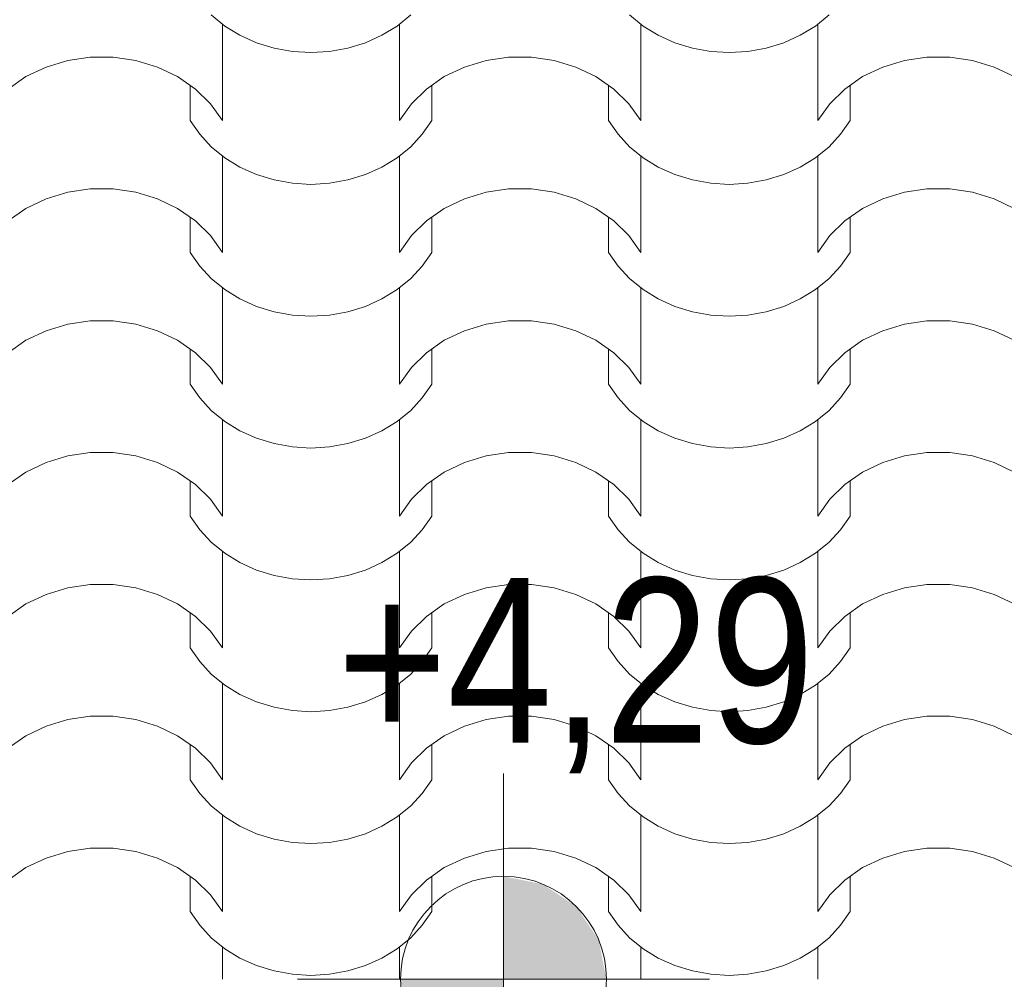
# Model space of a CAD drawing. Extents: x -631805 to -376315, y -40155 to 84873.
# Tile 227 of 256: x -487809 to -486852, y 64669 to 65602. Entities that reach past the tile are written whole.
import ezdxf

# ---------------------------------------------------------------- set-up
doc = ezdxf.new("R2010")
doc.units = 0
doc.header["$MEASUREMENT"] = 0
doc.linetypes.add('Dashed', pattern=[564.444447, 282.222223, -282.222223])
doc.layers.add('arch wypelnienia_Nr_Pióra__102', color=252, linetype='Continuous', lineweight=9)
doc.layers.add('INWENT RZĘDNE_Nr_Pióra__21', color=252, linetype='Continuous', lineweight=9)
doc.layers.add('INWENT RZĘDNE', color=252, linetype='Continuous')
doc.styles.add('GENERATED_STYLE_1', font='ARIALN.TTF')

# ---------------------------------------------------------------- blocks, each defined once
blk = doc.blocks.new('*X879')
at = {"layer": 'arch wypelnienia_Nr_Pióra__102', "linetype": 'Continuous'}
for p, q in [((-489307.42, 130068.17), (-489320.55, 130078.87)), ((-489126.85, 130078.87), (-489139.98, 130068.17)), ((-488901.02, 130068.17), (-488914.15, 130078.87)), ((-488720.45, 130078.87), (-488733.58, 130068.17)), ((-489309.58, 130069.74), (-489309.58, 129995.38)), ((-489292.69, 130059.13), (-489307.42, 130068.17)), ((-489139.98, 130068.17), (-489154.71, 130059.13)), ((-489137.82, 130069.74), (-489137.82, 129995.38)), ((-488903.18, 130069.74), (-488903.18, 129995.38)), ((-488886.29, 130059.13), (-488901.02, 130068.17)), ((-488733.58, 130068.17), (-488748.31, 130059.13)), ((-488731.42, 130069.74), (-488731.42, 129995.38)), ((-489276.63, 130051.9), (-489292.69, 130059.13)), ((-489154.71, 130059.13), (-489170.77, 130051.9)), ((-488870.23, 130051.9), (-488886.29, 130059.13)), ((-488748.31, 130059.13), (-488764.37, 130051.9)), ((-489309.58, 130050.67), (-489309.58, 129976.31)), ((-489259.56, 130046.64), (-489276.63, 130051.9)), ((-489170.77, 130051.9), (-489187.84, 130046.64)), ((-489137.82, 130050.67), (-489137.82, 129976.31)), ((-488903.18, 130050.67), (-488903.18, 129976.31)), ((-488853.16, 130046.64), (-488870.23, 130051.9)), ((-488764.37, 130051.9), (-488781.44, 130046.64)), ((-488731.42, 130050.67), (-488731.42, 129976.31)), ((-489241.81, 130043.44), (-489259.56, 130046.64)), ((-489223.7, 130042.37), (-489241.81, 130043.44)), ((-489205.6, 130043.44), (-489223.7, 130042.37)), ((-489187.84, 130046.64), (-489205.6, 130043.44)), ((-488835.41, 130043.44), (-488853.16, 130046.64)), ((-488817.3, 130042.37), (-488835.41, 130043.44)), ((-488799.2, 130043.44), (-488817.3, 130042.37)), ((-488781.44, 130046.64), (-488799.2, 130043.44)), ((-489481.11, 130028.29), (-489460.07, 130034.67)), ((-489460.07, 130034.67), (-489438.06, 130037.91)), ((-489438.06, 130037.91), (-489426.9, 130037.91)), ((-489426.9, 130037.91), (-489415.74, 130037.91)), ((-489415.74, 130037.91), (-489393.73, 130034.67)), ((-489393.73, 130034.67), (-489372.69, 130028.29)), ((-489074.71, 130028.29), (-489053.67, 130034.67)), ((-489053.67, 130034.67), (-489031.66, 130037.91)), ((-489031.66, 130037.91), (-489020.5, 130037.91)), ((-489020.5, 130037.91), (-489009.34, 130037.91)), ((-489009.34, 130037.91), (-488987.33, 130034.67)), ((-488987.33, 130034.67), (-488966.29, 130028.29)), ((-488668.31, 130028.29), (-488647.27, 130034.67)), ((-488647.27, 130034.67), (-488625.26, 130037.91)), ((-488625.26, 130037.91), (-488614.1, 130037.91)), ((-488614.1, 130037.91), (-488602.94, 130037.91)), ((-488602.94, 130037.91), (-488580.93, 130034.67)), ((-488580.93, 130034.67), (-488559.89, 130028.29)), ((-489500.58, 130018.96), (-489481.11, 130028.29)), ((-489372.69, 130028.29), (-489353.22, 130018.96)), ((-489094.18, 130018.96), (-489074.71, 130028.29)), ((-488966.29, 130028.29), (-488946.82, 130018.96)), ((-488687.78, 130018.96), (-488668.31, 130028.29)), ((-488559.89, 130028.29), (-488540.42, 130018.96)), ((-489517.91, 130006.94), (-489500.58, 130018.96)), ((-489353.22, 130018.96), (-489335.89, 130006.94)), ((-489341.02, 130010.5), (-489341.02, 129976.31)), ((-489111.51, 130006.94), (-489094.18, 130018.96)), ((-489106.38, 130010.5), (-489106.38, 129976.31)), ((-488946.82, 130018.96), (-488929.49, 130006.94)), ((-488934.62, 130010.5), (-488934.62, 129976.31)), ((-488705.11, 130006.94), (-488687.78, 130018.96)), ((-488699.98, 130010.5), (-488699.98, 129976.31)), ((-489335.89, 130006.94), (-489321.2, 129992.58)), ((-489126.2, 129992.58), (-489111.51, 130006.94)), ((-488929.49, 130006.94), (-488914.8, 129992.58)), ((-488719.8, 129992.58), (-488705.11, 130006.94)), ((-489321.2, 129992.58), (-489309.58, 129976.31)), ((-489137.82, 129976.31), (-489126.2, 129992.58)), ((-488914.8, 129992.58), (-488903.18, 129976.31)), ((-488731.42, 129976.31), (-488719.8, 129992.58)), ((-489331.82, 129962.95), (-489341.02, 129976.31)), ((-489106.38, 129976.31), (-489115.58, 129962.95)), ((-488925.42, 129962.95), (-488934.62, 129976.31)), ((-488699.98, 129976.31), (-488709.18, 129962.95)), ((-489320.55, 129950.8), (-489331.82, 129962.95)), ((-489115.58, 129962.95), (-489126.85, 129950.8)), ((-488914.15, 129950.8), (-488925.42, 129962.95)), ((-488709.18, 129962.95), (-488720.45, 129950.8)), ((-489307.42, 129940.11), (-489320.55, 129950.8)), ((-489126.85, 129950.8), (-489139.98, 129940.11)), ((-488901.02, 129940.11), (-488914.15, 129950.8)), ((-488720.45, 129950.8), (-488733.58, 129940.11)), ((-489309.58, 129941.67), (-489309.58, 129867.31)), ((-489292.69, 129931.06), (-489307.42, 129940.11)), ((-489139.98, 129940.11), (-489154.71, 129931.06)), ((-489137.82, 129941.67), (-489137.82, 129867.31)), ((-488903.18, 129941.67), (-488903.18, 129867.31)), ((-488886.29, 129931.06), (-488901.02, 129940.11)), ((-488733.58, 129940.11), (-488748.31, 129931.06)), ((-488731.42, 129941.67), (-488731.42, 129867.31)), ((-489276.63, 129923.83), (-489292.69, 129931.06)), ((-489154.71, 129931.06), (-489170.77, 129923.83)), ((-488870.23, 129923.83), (-488886.29, 129931.06)), ((-488748.31, 129931.06), (-488764.37, 129923.83)), ((-489309.58, 129922.6), (-489309.58, 129848.24)), ((-489259.56, 129918.57), (-489276.63, 129923.83)), ((-489241.81, 129915.37), (-489259.56, 129918.57)), ((-489223.7, 129914.3), (-489241.81, 129915.37)), ((-489205.6, 129915.37), (-489223.7, 129914.3)), ((-489187.84, 129918.57), (-489205.6, 129915.37)), ((-489170.77, 129923.83), (-489187.84, 129918.57)), ((-489137.82, 129922.6), (-489137.82, 129848.24)), ((-488903.18, 129922.6), (-488903.18, 129848.24)), ((-488853.16, 129918.57), (-488870.23, 129923.83)), ((-488835.41, 129915.37), (-488853.16, 129918.57)), ((-488817.3, 129914.3), (-488835.41, 129915.37)), ((-488799.2, 129915.37), (-488817.3, 129914.3)), ((-488781.44, 129918.57), (-488799.2, 129915.37)), ((-488764.37, 129923.83), (-488781.44, 129918.57)), ((-488731.42, 129922.6), (-488731.42, 129848.24)), ((-489481.11, 129900.23), (-489460.07, 129906.6)), ((-489460.07, 129906.6), (-489438.06, 129909.84)), ((-489438.06, 129909.84), (-489426.9, 129909.84)), ((-489426.9, 129909.84), (-489415.74, 129909.84)), ((-489415.74, 129909.84), (-489393.73, 129906.6)), ((-489393.73, 129906.6), (-489372.69, 129900.23)), ((-489074.71, 129900.23), (-489053.67, 129906.6)), ((-489053.67, 129906.6), (-489031.66, 129909.84)), ((-489031.66, 129909.84), (-489020.5, 129909.84)), ((-489020.5, 129909.84), (-489009.34, 129909.84)), ((-489009.34, 129909.84), (-488987.33, 129906.6)), ((-488987.33, 129906.6), (-488966.29, 129900.23)), ((-488668.31, 129900.23), (-488647.27, 129906.6)), ((-488647.27, 129906.6), (-488625.26, 129909.84)), ((-488625.26, 129909.84), (-488614.1, 129909.84)), ((-488614.1, 129909.84), (-488602.94, 129909.84)), ((-488602.94, 129909.84), (-488580.93, 129906.6)), ((-488580.93, 129906.6), (-488559.89, 129900.23)), ((-489500.58, 129890.89), (-489481.11, 129900.23)), ((-489372.69, 129900.23), (-489353.22, 129890.89)), ((-489094.18, 129890.89), (-489074.71, 129900.23)), ((-488966.29, 129900.23), (-488946.82, 129890.89)), ((-488687.78, 129890.89), (-488668.31, 129900.23)), ((-488559.89, 129900.23), (-488540.42, 129890.89)), ((-489517.91, 129878.87), (-489500.58, 129890.89)), ((-489353.22, 129890.89), (-489335.89, 129878.87)), ((-489111.51, 129878.87), (-489094.18, 129890.89)), ((-488946.82, 129890.89), (-488929.49, 129878.87)), ((-488705.11, 129878.87), (-488687.78, 129890.89)), ((-489341.02, 129882.43), (-489341.02, 129848.24)), ((-489335.89, 129878.87), (-489321.2, 129864.51)), ((-489126.2, 129864.51), (-489111.51, 129878.87)), ((-489106.38, 129882.43), (-489106.38, 129848.24)), ((-488934.62, 129882.43), (-488934.62, 129848.24)), ((-488929.49, 129878.87), (-488914.8, 129864.51)), ((-488719.8, 129864.51), (-488705.11, 129878.87)), ((-488699.98, 129882.43), (-488699.98, 129848.24)), ((-489321.2, 129864.51), (-489309.58, 129848.24)), ((-489137.82, 129848.24), (-489126.2, 129864.51)), ((-488914.8, 129864.51), (-488903.18, 129848.24)), ((-488731.42, 129848.24), (-488719.8, 129864.51)), ((-489331.82, 129834.88), (-489341.02, 129848.24)), ((-489106.38, 129848.24), (-489115.58, 129834.88)), ((-488925.42, 129834.88), (-488934.62, 129848.24)), ((-488699.98, 129848.24), (-488709.18, 129834.88)), ((-489320.55, 129822.73), (-489331.82, 129834.88)), ((-489115.58, 129834.88), (-489126.85, 129822.73)), ((-488914.15, 129822.73), (-488925.42, 129834.88)), ((-488709.18, 129834.88), (-488720.45, 129822.73)), ((-489307.42, 129812.04), (-489320.55, 129822.73)), ((-489126.85, 129822.73), (-489139.98, 129812.04)), ((-488901.02, 129812.04), (-488914.15, 129822.73)), ((-488720.45, 129822.73), (-488733.58, 129812.04)), ((-489309.58, 129813.6), (-489309.58, 129739.24)), ((-489292.69, 129802.99), (-489307.42, 129812.04)), ((-489139.98, 129812.04), (-489154.71, 129802.99)), ((-489137.82, 129813.6), (-489137.82, 129739.24)), ((-488903.18, 129813.6), (-488903.18, 129739.24)), ((-488886.29, 129802.99), (-488901.02, 129812.04)), ((-488733.58, 129812.04), (-488748.31, 129802.99)), ((-488731.42, 129813.6), (-488731.42, 129739.24)), ((-489276.63, 129795.76), (-489292.69, 129802.99)), ((-489154.71, 129802.99), (-489170.77, 129795.76)), ((-488870.23, 129795.76), (-488886.29, 129802.99)), ((-488748.31, 129802.99), (-488764.37, 129795.76)), ((-489309.58, 129794.53), (-489309.58, 129720.17)), ((-489259.56, 129790.5), (-489276.63, 129795.76)), ((-489241.81, 129787.3), (-489259.56, 129790.5)), ((-489187.84, 129790.5), (-489205.6, 129787.3)), ((-489170.77, 129795.76), (-489187.84, 129790.5)), ((-489137.82, 129794.53), (-489137.82, 129720.17)), ((-488903.18, 129794.53), (-488903.18, 129720.17)), ((-488853.16, 129790.5), (-488870.23, 129795.76)), ((-488835.41, 129787.3), (-488853.16, 129790.5)), ((-488781.44, 129790.5), (-488799.2, 129787.3)), ((-488764.37, 129795.76), (-488781.44, 129790.5)), ((-488731.42, 129794.53), (-488731.42, 129720.17)), ((-489460.07, 129778.53), (-489438.06, 129781.77)), ((-489438.06, 129781.77), (-489426.9, 129781.77)), ((-489426.9, 129781.77), (-489415.74, 129781.77)), ((-489415.74, 129781.77), (-489393.73, 129778.53)), ((-489223.7, 129786.23), (-489241.81, 129787.3)), ((-489205.6, 129787.3), (-489223.7, 129786.23)), ((-489053.67, 129778.53), (-489031.66, 129781.77)), ((-489031.66, 129781.77), (-489020.5, 129781.77)), ((-489020.5, 129781.77), (-489009.34, 129781.77)), ((-489009.34, 129781.77), (-488987.33, 129778.53)), ((-488817.3, 129786.23), (-488835.41, 129787.3)), ((-488799.2, 129787.3), (-488817.3, 129786.23)), ((-488647.27, 129778.53), (-488625.26, 129781.77)), ((-488625.26, 129781.77), (-488614.1, 129781.77)), ((-488614.1, 129781.77), (-488602.94, 129781.77)), ((-488602.94, 129781.77), (-488580.93, 129778.53)), ((-489500.58, 129762.82), (-489481.11, 129772.16)), ((-489481.11, 129772.16), (-489460.07, 129778.53)), ((-489393.73, 129778.53), (-489372.69, 129772.16)), ((-489372.69, 129772.16), (-489353.22, 129762.82)), ((-489094.18, 129762.82), (-489074.71, 129772.16)), ((-489074.71, 129772.16), (-489053.67, 129778.53)), ((-488987.33, 129778.53), (-488966.29, 129772.16)), ((-488966.29, 129772.16), (-488946.82, 129762.82)), ((-488687.78, 129762.82), (-488668.31, 129772.16)), ((-488668.31, 129772.16), (-488647.27, 129778.53)), ((-488580.93, 129778.53), (-488559.89, 129772.16)), ((-488559.89, 129772.16), (-488540.42, 129762.82)), ((-489517.91, 129750.8), (-489500.58, 129762.82)), ((-489353.22, 129762.82), (-489335.89, 129750.8)), ((-489111.51, 129750.8), (-489094.18, 129762.82)), ((-488946.82, 129762.82), (-488929.49, 129750.8)), ((-488705.11, 129750.8), (-488687.78, 129762.82)), ((-489341.02, 129754.36), (-489341.02, 129720.17)), ((-489106.38, 129754.36), (-489106.38, 129720.17)), ((-488934.62, 129754.36), (-488934.62, 129720.17)), ((-488699.98, 129754.36), (-488699.98, 129720.17)), ((-489335.89, 129750.8), (-489321.2, 129736.45)), ((-489126.2, 129736.45), (-489111.51, 129750.8)), ((-488929.49, 129750.8), (-488914.8, 129736.45)), ((-488719.8, 129736.45), (-488705.11, 129750.8)), ((-489321.2, 129736.45), (-489309.58, 129720.17)), ((-489137.82, 129720.17), (-489126.2, 129736.45)), ((-488914.8, 129736.45), (-488903.18, 129720.17)), ((-488731.42, 129720.17), (-488719.8, 129736.45)), ((-489331.82, 129706.81), (-489341.02, 129720.17)), ((-489106.38, 129720.17), (-489115.58, 129706.81)), ((-488925.42, 129706.81), (-488934.62, 129720.17)), ((-488699.98, 129720.17), (-488709.18, 129706.81)), ((-489320.55, 129694.67), (-489331.82, 129706.81)), ((-489115.58, 129706.81), (-489126.85, 129694.67)), ((-488914.15, 129694.67), (-488925.42, 129706.81)), ((-488709.18, 129706.81), (-488720.45, 129694.67)), ((-489307.42, 129683.97), (-489320.55, 129694.67)), ((-489309.58, 129685.53), (-489309.58, 129611.17)), ((-489126.85, 129694.67), (-489139.98, 129683.97)), ((-489137.82, 129685.53), (-489137.82, 129611.17)), ((-488901.02, 129683.97), (-488914.15, 129694.67)), ((-488903.18, 129685.53), (-488903.18, 129611.17)), ((-488720.45, 129694.67), (-488733.58, 129683.97)), ((-488731.42, 129685.53), (-488731.42, 129611.17)), ((-489292.69, 129674.92), (-489307.42, 129683.97)), ((-489139.98, 129683.97), (-489154.71, 129674.92)), ((-488886.29, 129674.92), (-488901.02, 129683.97)), ((-488733.58, 129683.97), (-488748.31, 129674.92)), ((-489309.58, 129666.46), (-489309.58, 129592.1)), ((-489276.63, 129667.69), (-489292.69, 129674.92)), ((-489259.56, 129662.43), (-489276.63, 129667.69)), ((-489170.77, 129667.69), (-489187.84, 129662.43)), ((-489154.71, 129674.92), (-489170.77, 129667.69)), ((-489137.82, 129666.46), (-489137.82, 129592.1)), ((-488903.18, 129666.46), (-488903.18, 129592.1)), ((-488870.23, 129667.69), (-488886.29, 129674.92)), ((-488853.16, 129662.43), (-488870.23, 129667.69)), ((-488764.37, 129667.69), (-488781.44, 129662.43)), ((-488748.31, 129674.92), (-488764.37, 129667.69)), ((-488731.42, 129666.46), (-488731.42, 129592.1)), ((-489241.81, 129659.23), (-489259.56, 129662.43)), ((-489223.7, 129658.16), (-489241.81, 129659.23)), ((-489205.6, 129659.23), (-489223.7, 129658.16)), ((-489187.84, 129662.43), (-489205.6, 129659.23)), ((-488835.41, 129659.23), (-488853.16, 129662.43)), ((-488817.3, 129658.16), (-488835.41, 129659.23)), ((-488799.2, 129659.23), (-488817.3, 129658.16)), ((-488781.44, 129662.43), (-488799.2, 129659.23)), ((-489481.11, 129644.09), (-489460.07, 129650.46)), ((-489460.07, 129650.46), (-489438.06, 129653.7)), ((-489438.06, 129653.7), (-489426.9, 129653.7)), ((-489426.9, 129653.7), (-489415.74, 129653.7)), ((-489415.74, 129653.7), (-489393.73, 129650.46)), ((-489393.73, 129650.46), (-489372.69, 129644.09)), ((-489074.71, 129644.09), (-489053.67, 129650.46)), ((-489053.67, 129650.46), (-489031.66, 129653.7)), ((-489031.66, 129653.7), (-489020.5, 129653.7)), ((-489020.5, 129653.7), (-489009.34, 129653.7)), ((-489009.34, 129653.7), (-488987.33, 129650.46)), ((-488987.33, 129650.46), (-488966.29, 129644.09)), ((-488668.31, 129644.09), (-488647.27, 129650.46)), ((-488647.27, 129650.46), (-488625.26, 129653.7)), ((-488625.26, 129653.7), (-488614.1, 129653.7)), ((-488614.1, 129653.7), (-488602.94, 129653.7)), ((-488602.94, 129653.7), (-488580.93, 129650.46)), ((-488580.93, 129650.46), (-488559.89, 129644.09)), ((-489500.58, 129634.75), (-489481.11, 129644.09)), ((-489372.69, 129644.09), (-489353.22, 129634.75)), ((-489094.18, 129634.75), (-489074.71, 129644.09)), ((-488966.29, 129644.09), (-488946.82, 129634.75)), ((-488687.78, 129634.75), (-488668.31, 129644.09)), ((-488559.89, 129644.09), (-488540.42, 129634.75)), ((-489517.91, 129622.73), (-489500.58, 129634.75)), ((-489353.22, 129634.75), (-489335.89, 129622.73)), ((-489111.51, 129622.73), (-489094.18, 129634.75)), ((-488946.82, 129634.75), (-488929.49, 129622.73)), ((-488705.11, 129622.73), (-488687.78, 129634.75)), ((-489341.02, 129626.29), (-489341.02, 129592.1)), ((-489335.89, 129622.73), (-489321.2, 129608.38)), ((-489126.2, 129608.38), (-489111.51, 129622.73)), ((-489106.38, 129626.29), (-489106.38, 129592.1)), ((-488934.62, 129626.29), (-488934.62, 129592.1)), ((-488929.49, 129622.73), (-488914.8, 129608.38)), ((-488719.8, 129608.38), (-488705.11, 129622.73)), ((-488699.98, 129626.29), (-488699.98, 129592.1)), ((-489321.2, 129608.38), (-489309.58, 129592.1)), ((-489137.82, 129592.1), (-489126.2, 129608.38)), ((-488914.8, 129608.38), (-488903.18, 129592.1)), ((-488731.42, 129592.1), (-488719.8, 129608.38)), ((-489331.82, 129578.74), (-489341.02, 129592.1)), ((-489106.38, 129592.1), (-489115.58, 129578.74)), ((-488925.42, 129578.74), (-488934.62, 129592.1)), ((-488699.98, 129592.1), (-488709.18, 129578.74)), ((-489320.55, 129566.6), (-489331.82, 129578.74)), ((-489115.58, 129578.74), (-489126.85, 129566.6)), ((-488914.15, 129566.6), (-488925.42, 129578.74)), ((-488709.18, 129578.74), (-488720.45, 129566.6)), ((-489307.42, 129555.9), (-489320.55, 129566.6)), ((-489126.85, 129566.6), (-489139.98, 129555.9)), ((-488901.02, 129555.9), (-488914.15, 129566.6)), ((-488720.45, 129566.6), (-488733.58, 129555.9)), ((-489309.58, 129557.46), (-489309.58, 129483.1)), ((-489292.69, 129546.85), (-489307.42, 129555.9)), ((-489139.98, 129555.9), (-489154.71, 129546.85)), ((-489137.82, 129557.46), (-489137.82, 129483.1)), ((-488903.18, 129557.46), (-488903.18, 129483.1)), ((-488886.29, 129546.85), (-488901.02, 129555.9)), ((-488733.58, 129555.9), (-488748.31, 129546.85)), ((-488731.42, 129557.46), (-488731.42, 129483.1)), ((-489276.63, 129539.62), (-489292.69, 129546.85)), ((-489154.71, 129546.85), (-489170.77, 129539.62)), ((-488870.23, 129539.62), (-488886.29, 129546.85)), ((-488748.31, 129546.85), (-488764.37, 129539.62)), ((-489309.58, 129538.39), (-489309.58, 129464.03)), ((-489259.56, 129534.36), (-489276.63, 129539.62)), ((-489241.81, 129531.16), (-489259.56, 129534.36)), ((-489187.84, 129534.36), (-489205.6, 129531.16)), ((-489170.77, 129539.62), (-489187.84, 129534.36)), ((-489137.82, 129538.39), (-489137.82, 129464.03)), ((-488903.18, 129538.39), (-488903.18, 129464.03)), ((-488853.16, 129534.36), (-488870.23, 129539.62)), ((-488835.41, 129531.16), (-488853.16, 129534.36)), ((-488781.44, 129534.36), (-488799.2, 129531.16)), ((-488764.37, 129539.62), (-488781.44, 129534.36)), ((-488731.42, 129538.39), (-488731.42, 129464.03)), ((-489460.07, 129522.39), (-489438.06, 129525.63)), ((-489438.06, 129525.63), (-489426.9, 129525.63)), ((-489426.9, 129525.63), (-489415.74, 129525.63)), ((-489415.74, 129525.63), (-489393.73, 129522.39)), ((-489223.7, 129530.09), (-489241.81, 129531.16)), ((-489205.6, 129531.16), (-489223.7, 129530.09)), ((-489053.67, 129522.39), (-489031.66, 129525.63)), ((-489031.66, 129525.63), (-489020.5, 129525.63)), ((-489020.5, 129525.63), (-489009.34, 129525.63)), ((-489009.34, 129525.63), (-488987.33, 129522.39)), ((-488817.3, 129530.09), (-488835.41, 129531.16)), ((-488799.2, 129531.16), (-488817.3, 129530.09)), ((-488647.27, 129522.39), (-488625.26, 129525.63)), ((-488625.26, 129525.63), (-488614.1, 129525.63)), ((-488614.1, 129525.63), (-488602.94, 129525.63)), ((-488602.94, 129525.63), (-488580.93, 129522.39)), ((-489500.58, 129506.68), (-489481.11, 129516.02)), ((-489481.11, 129516.02), (-489460.07, 129522.39)), ((-489393.73, 129522.39), (-489372.69, 129516.02)), ((-489372.69, 129516.02), (-489353.22, 129506.68)), ((-489094.18, 129506.68), (-489074.71, 129516.02)), ((-489074.71, 129516.02), (-489053.67, 129522.39)), ((-488987.33, 129522.39), (-488966.29, 129516.02)), ((-488966.29, 129516.02), (-488946.82, 129506.68)), ((-488687.78, 129506.68), (-488668.31, 129516.02)), ((-488668.31, 129516.02), (-488647.27, 129522.39)), ((-488580.93, 129522.39), (-488559.89, 129516.02)), ((-488559.89, 129516.02), (-488540.42, 129506.68)), ((-489517.91, 129494.66), (-489500.58, 129506.68)), ((-489353.22, 129506.68), (-489335.89, 129494.66)), ((-489111.51, 129494.66), (-489094.18, 129506.68)), ((-488946.82, 129506.68), (-488929.49, 129494.66)), ((-488705.11, 129494.66), (-488687.78, 129506.68)), ((-489341.02, 129498.22), (-489341.02, 129464.03)), ((-489335.89, 129494.66), (-489321.2, 129480.31)), ((-489126.2, 129480.31), (-489111.51, 129494.66)), ((-489106.38, 129498.22), (-489106.38, 129464.03)), ((-488934.62, 129498.22), (-488934.62, 129464.03)), ((-488929.49, 129494.66), (-488914.8, 129480.31)), ((-488719.8, 129480.31), (-488705.11, 129494.66)), ((-488699.98, 129498.22), (-488699.98, 129464.03)), ((-489321.2, 129480.31), (-489309.58, 129464.03)), ((-489137.82, 129464.03), (-489126.2, 129480.31)), ((-488914.8, 129480.31), (-488903.18, 129464.03)), ((-488731.42, 129464.03), (-488719.8, 129480.31)), ((-489331.82, 129450.67), (-489341.02, 129464.03)), ((-489106.38, 129464.03), (-489115.58, 129450.67)), ((-488925.42, 129450.67), (-488934.62, 129464.03)), ((-488699.98, 129464.03), (-488709.18, 129450.67)), ((-489320.55, 129438.53), (-489331.82, 129450.67)), ((-489115.58, 129450.67), (-489126.85, 129438.53)), ((-488914.15, 129438.53), (-488925.42, 129450.67)), ((-488709.18, 129450.67), (-488720.45, 129438.53)), ((-489307.42, 129427.83), (-489320.55, 129438.53)), ((-489126.85, 129438.53), (-489139.98, 129427.83)), ((-488901.02, 129427.83), (-488914.15, 129438.53)), ((-488720.45, 129438.53), (-488733.58, 129427.83)), ((-489309.58, 129429.39), (-489309.58, 129355.03)), ((-489292.69, 129418.78), (-489307.42, 129427.83)), ((-489139.98, 129427.83), (-489154.71, 129418.78)), ((-489137.82, 129429.39), (-489137.82, 129355.03)), ((-488903.18, 129429.39), (-488903.18, 129355.03)), ((-488886.29, 129418.78), (-488901.02, 129427.83)), ((-488733.58, 129427.83), (-488748.31, 129418.78)), ((-488731.42, 129429.39), (-488731.42, 129355.03)), ((-489276.63, 129411.55), (-489292.69, 129418.78)), ((-489154.71, 129418.78), (-489170.77, 129411.55)), ((-488870.23, 129411.55), (-488886.29, 129418.78)), ((-488748.31, 129418.78), (-488764.37, 129411.55)), ((-489309.58, 129410.32), (-489309.58, 129335.96)), ((-489259.56, 129406.29), (-489276.63, 129411.55)), ((-489170.77, 129411.55), (-489187.84, 129406.29)), ((-489137.82, 129410.32), (-489137.82, 129335.96)), ((-488903.18, 129410.32), (-488903.18, 129335.96)), ((-488853.16, 129406.29), (-488870.23, 129411.55)), ((-488764.37, 129411.55), (-488781.44, 129406.29)), ((-488731.42, 129410.32), (-488731.42, 129335.96)), ((-489241.81, 129403.09), (-489259.56, 129406.29)), ((-489223.7, 129402.02), (-489241.81, 129403.09)), ((-489205.6, 129403.09), (-489223.7, 129402.02)), ((-489187.84, 129406.29), (-489205.6, 129403.09)), ((-488835.41, 129403.09), (-488853.16, 129406.29)), ((-488817.3, 129402.02), (-488835.41, 129403.09)), ((-488799.2, 129403.09), (-488817.3, 129402.02)), ((-488781.44, 129406.29), (-488799.2, 129403.09)), ((-489481.11, 129387.95), (-489460.07, 129394.32)), ((-489460.07, 129394.32), (-489438.06, 129397.56)), ((-489438.06, 129397.56), (-489426.9, 129397.56)), ((-489426.9, 129397.56), (-489415.74, 129397.56)), ((-489415.74, 129397.56), (-489393.73, 129394.32)), ((-489393.73, 129394.32), (-489372.69, 129387.95)), ((-489074.71, 129387.95), (-489053.67, 129394.32)), ((-489053.67, 129394.32), (-489031.66, 129397.56)), ((-489031.66, 129397.56), (-489020.5, 129397.56)), ((-489020.5, 129397.56), (-489009.34, 129397.56)), ((-489009.34, 129397.56), (-488987.33, 129394.32)), ((-488987.33, 129394.32), (-488966.29, 129387.95)), ((-488668.31, 129387.95), (-488647.27, 129394.32)), ((-488647.27, 129394.32), (-488625.26, 129397.56)), ((-488625.26, 129397.56), (-488614.1, 129397.56)), ((-488614.1, 129397.56), (-488602.94, 129397.56)), ((-488602.94, 129397.56), (-488580.93, 129394.32)), ((-488580.93, 129394.32), (-488559.89, 129387.95)), ((-489500.58, 129378.61), (-489481.11, 129387.95)), ((-489372.69, 129387.95), (-489353.22, 129378.61)), ((-489094.18, 129378.61), (-489074.71, 129387.95)), ((-488966.29, 129387.95), (-488946.82, 129378.61)), ((-488687.78, 129378.61), (-488668.31, 129387.95)), ((-488559.89, 129387.95), (-488540.42, 129378.61)), ((-489517.91, 129366.59), (-489500.58, 129378.61)), ((-489353.22, 129378.61), (-489335.89, 129366.59)), ((-489341.02, 129370.15), (-489341.02, 129335.96)), ((-489111.51, 129366.59), (-489094.18, 129378.61)), ((-489106.38, 129370.15), (-489106.38, 129335.96)), ((-488946.82, 129378.61), (-488929.49, 129366.59)), ((-488934.62, 129370.15), (-488934.62, 129335.96)), ((-488705.11, 129366.59), (-488687.78, 129378.61)), ((-488699.98, 129370.15), (-488699.98, 129335.96)), ((-489335.89, 129366.59), (-489321.2, 129352.24)), ((-489126.2, 129352.24), (-489111.51, 129366.59)), ((-488929.49, 129366.59), (-488914.8, 129352.24)), ((-488719.8, 129352.24), (-488705.11, 129366.59)), ((-489321.2, 129352.24), (-489309.58, 129335.96)), ((-489137.82, 129335.96), (-489126.2, 129352.24)), ((-488914.8, 129352.24), (-488903.18, 129335.96)), ((-488731.42, 129335.96), (-488719.8, 129352.24)), ((-489331.82, 129322.6), (-489341.02, 129335.96)), ((-489106.38, 129335.96), (-489115.58, 129322.6)), ((-488925.42, 129322.6), (-488934.62, 129335.96)), ((-488699.98, 129335.96), (-488709.18, 129322.6)), ((-489320.55, 129310.46), (-489331.82, 129322.6)), ((-489115.58, 129322.6), (-489126.85, 129310.46)), ((-488914.15, 129310.46), (-488925.42, 129322.6)), ((-488709.18, 129322.6), (-488720.45, 129310.46)), ((-489307.42, 129299.76), (-489320.55, 129310.46)), ((-489126.85, 129310.46), (-489139.98, 129299.76)), ((-488901.02, 129299.76), (-488914.15, 129310.46)), ((-488720.45, 129310.46), (-488733.58, 129299.76)), ((-489309.58, 129301.32), (-489309.58, 129226.96)), ((-489292.69, 129290.71), (-489307.42, 129299.76)), ((-489139.98, 129299.76), (-489154.71, 129290.71)), ((-489137.82, 129301.32), (-489137.82, 129226.96)), ((-488903.18, 129301.32), (-488903.18, 129226.96)), ((-488886.29, 129290.71), (-488901.02, 129299.76)), ((-488733.58, 129299.76), (-488748.31, 129290.71)), ((-488731.42, 129301.32), (-488731.42, 129226.96)), ((-489276.63, 129283.48), (-489292.69, 129290.71)), ((-489154.71, 129290.71), (-489170.77, 129283.48)), ((-488870.23, 129283.48), (-488886.29, 129290.71)), ((-488748.31, 129290.71), (-488764.37, 129283.48)), ((-489309.58, 129282.25), (-489309.58, 129207.89)), ((-489259.56, 129278.22), (-489276.63, 129283.48)), ((-489241.81, 129275.02), (-489259.56, 129278.22)), ((-489223.7, 129273.95), (-489241.81, 129275.02)), ((-489205.6, 129275.02), (-489223.7, 129273.95)), ((-489187.84, 129278.22), (-489205.6, 129275.02)), ((-489170.77, 129283.48), (-489187.84, 129278.22)), ((-489137.82, 129282.25), (-489137.82, 129207.89)), ((-488903.18, 129282.25), (-488903.18, 129207.89)), ((-488853.16, 129278.22), (-488870.23, 129283.48)), ((-488835.41, 129275.02), (-488853.16, 129278.22)), ((-488817.3, 129273.95), (-488835.41, 129275.02)), ((-488799.2, 129275.02), (-488817.3, 129273.95)), ((-488781.44, 129278.22), (-488799.2, 129275.02)), ((-488764.37, 129283.48), (-488781.44, 129278.22)), ((-488731.42, 129282.25), (-488731.42, 129207.89)), ((-489481.11, 129259.88), (-489460.07, 129266.25)), ((-489460.07, 129266.25), (-489438.06, 129269.49)), ((-489438.06, 129269.49), (-489426.9, 129269.49)), ((-489426.9, 129269.49), (-489415.74, 129269.49)), ((-489415.74, 129269.49), (-489393.73, 129266.25)), ((-489393.73, 129266.25), (-489372.69, 129259.88)), ((-489074.71, 129259.88), (-489053.67, 129266.25)), ((-489053.67, 129266.25), (-489031.66, 129269.49)), ((-489031.66, 129269.49), (-489020.5, 129269.49)), ((-489020.5, 129269.49), (-489009.34, 129269.49)), ((-489009.34, 129269.49), (-488987.33, 129266.25)), ((-488987.33, 129266.25), (-488966.29, 129259.88)), ((-488668.31, 129259.88), (-488647.27, 129266.25)), ((-488647.27, 129266.25), (-488625.26, 129269.49)), ((-488625.26, 129269.49), (-488614.1, 129269.49)), ((-488614.1, 129269.49), (-488602.94, 129269.49)), ((-488602.94, 129269.49), (-488580.93, 129266.25)), ((-488580.93, 129266.25), (-488559.89, 129259.88)), ((-489500.58, 129250.54), (-489481.11, 129259.88)), ((-489372.69, 129259.88), (-489353.22, 129250.54)), ((-489094.18, 129250.54), (-489074.71, 129259.88)), ((-488966.29, 129259.88), (-488946.82, 129250.54)), ((-488687.78, 129250.54), (-488668.31, 129259.88)), ((-488559.89, 129259.88), (-488540.42, 129250.54)), ((-489517.91, 129238.52), (-489500.58, 129250.54)), ((-489353.22, 129250.54), (-489335.89, 129238.52)), ((-489111.51, 129238.52), (-489094.18, 129250.54)), ((-488946.82, 129250.54), (-488929.49, 129238.52)), ((-488705.11, 129238.52), (-488687.78, 129250.54)), ((-489341.02, 129242.08), (-489341.02, 129207.89)), ((-489335.89, 129238.52), (-489321.2, 129224.17)), ((-489126.2, 129224.17), (-489111.51, 129238.52)), ((-489106.38, 129242.08), (-489106.38, 129207.89)), ((-488934.62, 129242.08), (-488934.62, 129207.89)), ((-488929.49, 129238.52), (-488914.8, 129224.17)), ((-488719.8, 129224.17), (-488705.11, 129238.52)), ((-488699.98, 129242.08), (-488699.98, 129207.89)), ((-489321.2, 129224.17), (-489309.58, 129207.89)), ((-489137.82, 129207.89), (-489126.2, 129224.17)), ((-488914.8, 129224.17), (-488903.18, 129207.89)), ((-488731.42, 129207.89), (-488719.8, 129224.17)), ((-489331.82, 129194.53), (-489341.02, 129207.89)), ((-489106.38, 129207.89), (-489115.58, 129194.53)), ((-488925.42, 129194.53), (-488934.62, 129207.89)), ((-488699.98, 129207.89), (-488709.18, 129194.53)), ((-489320.55, 129182.39), (-489331.82, 129194.53)), ((-489115.58, 129194.53), (-489126.85, 129182.39)), ((-488914.15, 129182.39), (-488925.42, 129194.53)), ((-488709.18, 129194.53), (-488720.45, 129182.39)), ((-489307.42, 129171.69), (-489320.55, 129182.39)), ((-489126.85, 129182.39), (-489139.98, 129171.69)), ((-488901.02, 129171.69), (-488914.15, 129182.39)), ((-488720.45, 129182.39), (-488733.58, 129171.69)), ((-489309.58, 129173.25), (-489309.58, 129142.05)), ((-489292.69, 129162.64), (-489307.42, 129171.69)), ((-489139.98, 129171.69), (-489154.71, 129162.64)), ((-489137.82, 129173.25), (-489137.82, 129142.05)), ((-488903.18, 129173.25), (-488903.18, 129142.05)), ((-488886.29, 129162.64), (-488901.02, 129171.69)), ((-488733.58, 129171.69), (-488748.31, 129162.64)), ((-488731.42, 129173.25), (-488731.42, 129142.05)), ((-489276.63, 129155.41), (-489292.69, 129162.64)), ((-489154.71, 129162.64), (-489170.77, 129155.41)), ((-488870.23, 129155.41), (-488886.29, 129162.64)), ((-488748.31, 129162.64), (-488764.37, 129155.41)), ((-489309.58, 129154.19), (-489309.58, 129142.05)), ((-489259.56, 129150.15), (-489276.63, 129155.41)), ((-489241.81, 129146.96), (-489259.56, 129150.15)), ((-489187.84, 129150.15), (-489205.6, 129146.96)), ((-489170.77, 129155.41), (-489187.84, 129150.15)), ((-489137.82, 129154.19), (-489137.82, 129142.05)), ((-488903.18, 129154.19), (-488903.18, 129142.05)), ((-488853.16, 129150.15), (-488870.23, 129155.41)), ((-488835.41, 129146.96), (-488853.16, 129150.15)), ((-488781.44, 129150.15), (-488799.2, 129146.96)), ((-488764.37, 129155.41), (-488781.44, 129150.15)), ((-488731.42, 129154.19), (-488731.42, 129142.05)), ((-489223.7, 129145.88), (-489241.81, 129146.96)), ((-489205.6, 129146.96), (-489223.7, 129145.88)), ((-488817.3, 129145.88), (-488835.41, 129146.96)), ((-488799.2, 129146.96), (-488817.3, 129145.88))]:
    blk.add_line(p, q, dxfattribs=at)
blk = doc.blocks.new('Wypełnienie_29')
at = {"layer": 'arch wypelnienia_Nr_Pióra__102', "linetype": 'Dashed'}
blk.add_blockref('*X879', (0, 0), dxfattribs=at)
blk = doc.blocks.new('Koty wysokościowe_123', base_point=(-489036.68, 129142.05))
at = {"layer": 'INWENT RZĘDNE_Nr_Pióra__21', "linetype": 'Continuous'}
for points in [[(-489036.68, 129142.05), (-488936.68, 129142.05), (-488944.29, 129180.32), (-488965.97, 129212.76), (-488998.41, 129234.44), (-489036.68, 129242.05)], [(-489036.68, 129142.05), (-489136.68, 129142.05), (-489129.07, 129103.78), (-489107.39, 129071.34), (-489074.95, 129049.66), (-489036.68, 129042.05)]]:
    blk.add_hatch(color=256, dxfattribs=at).paths.add_polyline_path(points, flags=0)
for p, q in [((-489036.68, 128942.05), (-489036.68, 129342.05)), ((-489236.68, 129142.05), (-488836.68, 129142.05))]:
    blk.add_line(p, q, dxfattribs=at)
blk.add_circle((-489036.68, 129142.05), 100, dxfattribs=at)
at = {"layer": 'INWENT RZĘDNE_Nr_Pióra__21', "insert": (-489198.46, 129342.05), "char_height": 160, "attachment_point": 7, "style": 'GENERATED_STYLE_1'}
blk.add_mtext('{+4,29}', dxfattribs=at)

msp = doc.modelspace()

# ---------------------------------------------------------------- block references
at = {"layer": 'arch wypelnienia_Nr_Pióra__102', "linetype": 'Dashed'}
msp.add_blockref('Wypełnienie_29', (1698.02, -64472.74), dxfattribs=at)
at = {"layer": 'INWENT RZĘDNE'}
msp.add_blockref('Koty wysokościowe_123', (-487338.65, 64669.31), dxfattribs=at)

doc.saveas('drawing.dxf')
